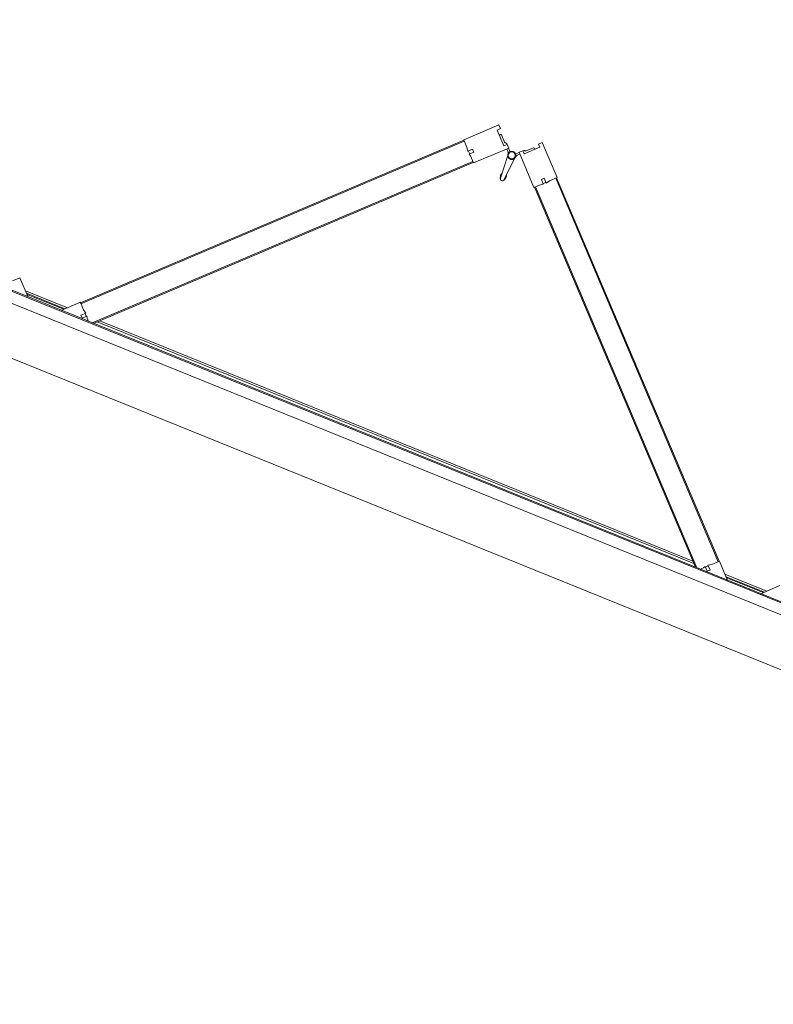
# Model space of a CAD drawing. Header units: millimetres. Extents: x 1512 to 2105, y 794 to 1149.
# Tile 40 of 256: x 1640.89 to 1642.39, y 861.97 to 863.93. Entities that reach past the tile are written whole.
import ezdxf

# ---------------------------------------------------------------- set-up
doc = ezdxf.new("R2010")
doc.units = ezdxf.units.MM
doc.layers.add('A-DOOR', color=31, linetype='Continuous', lineweight=9)

# ---------------------------------------------------------------- blocks, each defined once
blk = doc.blocks.new('5-panel_Bi-fold_external_door_10806 - Type 1-225860-همکف')
at = {"layer": 'A-DOOR'}
for p, q in [((-0.1205, 0.7449), (-0.1742, 0.6912)), ((-0.1148, 0.7393), (-0.1205, 0.7449)), ((-0.0274, 0.7449), (-0.033, 0.7393)), ((0.0264, 0.6912), (-0.0274, 0.7449)), ((-0.1198, 0.7343), (-0.1148, 0.7393)), ((-0.0957, 0.7103), (-0.1198, 0.7343)), ((-0.1103, 0.7284), (-0.112, 0.7266)), ((-0.1103, 0.7284), (-0.112, 0.7266)), ((-0.1103, 0.7284), (-0.112, 0.7266)), ((-0.097, 0.7173), (-0.1081, 0.7284)), ((-0.0281, 0.7343), (-0.0521, 0.7103)), ((-0.0397, 0.7284), (-0.0508, 0.7173)), ((-0.0358, 0.7266), (-0.0376, 0.7284)), ((-0.0358, 0.7266), (-0.0376, 0.7284)), ((-0.0358, 0.7266), (-0.0376, 0.7284)), ((-0.033, 0.7393), (-0.0281, 0.7343)), ((-0.1389, 0.6558), (-0.0851, 0.7096)), ((-0.0908, 0.7153), (-0.0957, 0.7103)), ((-0.0909, 0.7151), (-0.0924, 0.7165)), ((-0.0851, 0.7096), (-0.0908, 0.7153)), ((-0.0879, 0.7068), (-0.0837, 0.7025)), ((-0.0797, 0.7039), (-0.0853, 0.7094)), ((-0.0625, 0.7094), (-0.0681, 0.7039)), ((-0.0642, 0.7025), (-0.0599, 0.7068)), ((-0.0571, 0.7153), (-0.0627, 0.7096)), ((-0.0627, 0.7096), (-0.009, 0.6558)), ((-0.0521, 0.7103), (-0.0571, 0.7153)), ((-0.0554, 0.7165), (-0.0569, 0.7151)), ((-0.7598, 0.1042), (-0.1735, 0.6905)), ((-0.7584, 0.1027), (-0.1721, 0.6891)), ((-0.1742, 0.6912), (-0.1627, 0.6797)), ((-0.1735, 0.6905), (-0.1721, 0.6891)), ((-0.0812, 0.695), (-0.0779, 0.648)), ((-0.0699, 0.648), (-0.0666, 0.695)), ((-0.0674, 0.7031), (-0.0676, 0.7033)), ((-0.0674, 0.7031), (-0.0676, 0.7033)), ((-0.0674, 0.7031), (-0.0676, 0.7033)), ((-0.0674, 0.7031), (-0.0676, 0.7033)), ((-0.0674, 0.7031), (-0.0676, 0.7033)), ((-0.0674, 0.7031), (-0.0676, 0.7033)), ((-0.0674, 0.7031), (-0.0676, 0.7033)), ((-0.0674, 0.7031), (-0.0676, 0.7033)), ((-0.0674, 0.7031), (-0.0676, 0.7033)), ((0.0148, 0.6797), (0.0264, 0.6912)), ((0.0243, 0.6891), (0.0257, 0.6905)), ((0.0243, 0.6891), (0.6106, 0.1027)), ((0.0257, 0.6905), (0.612, 0.1042)), ((-0.1627, 0.6797), (-0.158, 0.6731)), ((-0.158, 0.6731), (-0.1507, 0.6804)), ((-0.1571, 0.6741), (-0.1528, 0.6698)), ((-0.1464, 0.6762), (-0.1536, 0.6691)), ((-0.1536, 0.6691), (-0.15, 0.667)), ((-0.1507, 0.6804), (-0.1464, 0.6762)), ((-0.15, 0.667), (-0.1389, 0.6558)), ((-0.009, 0.6558), (0.0022, 0.667)), ((-0.0014, 0.6762), (0.0029, 0.6804)), ((0.0057, 0.6691), (-0.0014, 0.6762)), ((0.0022, 0.667), (0.0057, 0.6691)), ((0.0029, 0.6804), (0.0102, 0.6731)), ((0.005, 0.6698), (0.0092, 0.6741)), ((0.0102, 0.6731), (0.0148, 0.6797)), ((-0.7235, 0.0755), (-0.141, 0.658)), ((-0.7207, 0.0755), (-0.1396, 0.6566)), ((-0.141, 0.658), (-0.1396, 0.6566)), ((-0.0796, 0.6523), (-0.0777, 0.647)), ((-0.0796, 0.6523), (-0.0779, 0.648)), ((-0.0777, 0.647), (-0.0796, 0.6523)), ((-0.0777, 0.647), (-0.0779, 0.648)), ((-0.0701, 0.647), (-0.0683, 0.6523)), ((-0.0683, 0.6523), (-0.0701, 0.647)), ((-0.0701, 0.647), (-0.07, 0.6474)), ((-0.0683, 0.6523), (-0.0699, 0.648)), ((-0.0083, 0.6566), (-0.0069, 0.658)), ((-0.0083, 0.6566), (0.5728, 0.0755)), ((-0.0069, 0.658), (0.5757, 0.0755)), ((-0.8905, 0.1049), (-0.902, 0.0933)), ((-0.861, 0.0755), (-0.8905, 0.1049)), ((-0.7605, 0.1049), (-0.7899, 0.0755)), ((-0.749, 0.0933), (-0.7605, 0.1049)), ((-0.7584, 0.1027), (-0.7598, 0.1042)), ((0.6127, 0.1049), (0.6012, 0.0933)), ((0.612, 0.1042), (0.6106, 0.1027)), ((0.6421, 0.0755), (0.6127, 0.1049)), ((0.7426, 0.1049), (0.7132, 0.0755)), ((-0.7803, 0.0851), (-0.8707, 0.0851)), ((-0.8667, 0.0811), (-0.7843, 0.0811)), ((-0.788, 0.0796), (-0.863, 0.0796)), ((-0.7498, 0.0814), (-0.7424, 0.0887)), ((-0.7455, 0.0771), (-0.7498, 0.0814)), ((-0.7424, 0.0887), (-0.749, 0.0933)), ((-0.7384, 0.0842), (-0.7455, 0.0771)), ((-0.7391, 0.0835), (-0.7434, 0.0877)), ((-0.7363, 0.0807), (-0.7384, 0.0842)), ((-0.7311, 0.0755), (-0.7363, 0.0807)), ((-0.715, 0.0811), (0.5672, 0.0811)), ((0.5632, 0.0851), (-0.711, 0.0851)), ((0.5885, 0.0807), (0.5833, 0.0755)), ((0.5906, 0.0842), (0.5885, 0.0807)), ((0.5977, 0.0771), (0.5906, 0.0842)), ((0.5956, 0.0877), (0.5913, 0.0835)), ((0.6012, 0.0933), (0.5946, 0.0887)), ((0.5946, 0.0887), (0.6019, 0.0814)), ((0.6019, 0.0814), (0.5977, 0.0771)), ((0.7228, 0.0851), (0.6325, 0.0851)), ((0.6365, 0.0811), (0.7188, 0.0811)), ((0.7152, 0.0796), (0.6402, 0.0796)), ((2.581, 0.0759), (-2.331, 0.0759)), ((2.581, 0.0737), (-2.331, 0.0737)), ((-2.331, 0.0516), (2.581, 0.0516)), ((-2.331, -0.05), (2.581, -0.05))]:
    blk.add_line(p, q, dxfattribs=at)
at = {"layer": 'A-DOOR', "flags": 128}
for points in [[(-0.0739, 0.7063), (-0.0742, 0.7063), (-0.0746, 0.7063), (-0.0749, 0.7063), (-0.0752, 0.7062), (-0.0755, 0.7062), (-0.0758, 0.7061), (-0.0761, 0.706), (-0.0764, 0.7059), (-0.0767, 0.7058), (-0.077, 0.7057), (-0.0773, 0.7056), (-0.0776, 0.7054), (-0.0779, 0.7053), (-0.0782, 0.7051), (-0.0784, 0.7049), (-0.0787, 0.7048), (-0.0789, 0.7046), (-0.0792, 0.7044), (-0.0794, 0.7041), (-0.0797, 0.7039), (-0.0799, 0.7037), (-0.0801, 0.7034), (-0.0803, 0.7032), (-0.0805, 0.7029), (-0.0806, 0.7027), (-0.0808, 0.7024), (-0.081, 0.7021), (-0.0811, 0.7018), (-0.0812, 0.7015), (-0.0814, 0.7012), (-0.0815, 0.7009), (-0.0816, 0.7006), (-0.0817, 0.7003), (-0.0817, 0.7), (-0.0818, 0.6997), (-0.0818, 0.6994), (-0.0819, 0.6991), (-0.0819, 0.6987), (-0.0819, 0.6984), (-0.0819, 0.6981), (-0.0819, 0.6978), (-0.0819, 0.6975), (-0.0818, 0.6972), (-0.0818, 0.6968), (-0.0817, 0.6965), (-0.0816, 0.6962), (-0.0815, 0.6959), (-0.0814, 0.6956), (-0.0813, 0.6953), (-0.0812, 0.695), (-0.0811, 0.6947), (-0.0809, 0.6944), (-0.0807, 0.6942), (-0.0806, 0.6939), (-0.0804, 0.6936), (-0.0802, 0.6934), (-0.08, 0.6931), (-0.0798, 0.6929), (-0.0796, 0.6927), (-0.0793, 0.6924), (-0.0791, 0.6922), (-0.0788, 0.692), (-0.0786, 0.6918), (-0.0783, 0.6917), (-0.078, 0.6915), (-0.0778, 0.6913), (-0.0775, 0.6912), (-0.0772, 0.691)], [(-0.0739, 0.7063), (-0.0742, 0.7063), (-0.0746, 0.7063), (-0.0749, 0.7063), (-0.0752, 0.7062), (-0.0755, 0.7062), (-0.0758, 0.7061), (-0.0761, 0.706), (-0.0764, 0.7059), (-0.0767, 0.7058), (-0.077, 0.7057), (-0.0773, 0.7056), (-0.0776, 0.7054), (-0.0779, 0.7053), (-0.0782, 0.7051), (-0.0784, 0.7049), (-0.0787, 0.7048), (-0.0789, 0.7046), (-0.0792, 0.7044), (-0.0794, 0.7041), (-0.0797, 0.7039), (-0.0799, 0.7037), (-0.0801, 0.7034), (-0.0803, 0.7032), (-0.0805, 0.7029), (-0.0806, 0.7027), (-0.0808, 0.7024), (-0.081, 0.7021), (-0.0811, 0.7018), (-0.0812, 0.7015), (-0.0814, 0.7012), (-0.0815, 0.7009), (-0.0816, 0.7006), (-0.0817, 0.7003), (-0.0817, 0.7), (-0.0818, 0.6997), (-0.0818, 0.6994), (-0.0819, 0.6991), (-0.0819, 0.6987), (-0.0819, 0.6984), (-0.0819, 0.6981), (-0.0819, 0.6978), (-0.0819, 0.6975), (-0.0818, 0.6972), (-0.0818, 0.6968), (-0.0817, 0.6965), (-0.0816, 0.6962), (-0.0815, 0.6959), (-0.0814, 0.6956), (-0.0813, 0.6953), (-0.0812, 0.695), (-0.0811, 0.6947), (-0.0809, 0.6944), (-0.0807, 0.6942), (-0.0806, 0.6939), (-0.0804, 0.6936), (-0.0802, 0.6934), (-0.08, 0.6931), (-0.0798, 0.6929), (-0.0796, 0.6927), (-0.0793, 0.6924), (-0.0791, 0.6922), (-0.0788, 0.692), (-0.0786, 0.6918), (-0.0783, 0.6917), (-0.078, 0.6915), (-0.0778, 0.6913), (-0.0775, 0.6912), (-0.0772, 0.691), (-0.0769, 0.6909), (-0.0766, 0.6908), (-0.0763, 0.6907), (-0.076, 0.6906), (-0.0757, 0.6905), (-0.0754, 0.6905), (-0.075, 0.6904), (-0.0747, 0.6904), (-0.0744, 0.6904), (-0.0741, 0.6903), (-0.0739, 0.6903)], [(-0.0739, 0.7063), (-0.0742, 0.7063), (-0.0746, 0.7063), (-0.0749, 0.7063), (-0.0752, 0.7062), (-0.0755, 0.7062), (-0.0758, 0.7061), (-0.0761, 0.706), (-0.0764, 0.7059), (-0.0767, 0.7058), (-0.077, 0.7057), (-0.0773, 0.7056), (-0.0776, 0.7054), (-0.0779, 0.7053), (-0.0782, 0.7051), (-0.0784, 0.7049), (-0.0787, 0.7048), (-0.0789, 0.7046), (-0.0792, 0.7044), (-0.0794, 0.7041), (-0.0797, 0.7039), (-0.0799, 0.7037), (-0.0801, 0.7034), (-0.0803, 0.7032), (-0.0805, 0.7029), (-0.0806, 0.7027), (-0.0808, 0.7024), (-0.081, 0.7021), (-0.0811, 0.7018), (-0.0812, 0.7015), (-0.0814, 0.7012), (-0.0815, 0.7009), (-0.0816, 0.7006), (-0.0817, 0.7003), (-0.0817, 0.7), (-0.0818, 0.6997), (-0.0818, 0.6994), (-0.0819, 0.6991), (-0.0819, 0.6987), (-0.0819, 0.6984), (-0.0819, 0.6981), (-0.0819, 0.6978), (-0.0819, 0.6975), (-0.0818, 0.6972), (-0.0818, 0.6968), (-0.0817, 0.6965), (-0.0816, 0.6962), (-0.0815, 0.6959), (-0.0814, 0.6956), (-0.0813, 0.6953), (-0.0812, 0.695), (-0.0811, 0.6947), (-0.0809, 0.6944), (-0.0807, 0.6942), (-0.0806, 0.6939), (-0.0804, 0.6936), (-0.0802, 0.6934), (-0.08, 0.6931), (-0.0798, 0.6929), (-0.0796, 0.6927), (-0.0793, 0.6924), (-0.0791, 0.6922), (-0.0788, 0.692), (-0.0786, 0.6918), (-0.0783, 0.6917), (-0.078, 0.6915), (-0.0778, 0.6913), (-0.0775, 0.6912), (-0.0772, 0.691)], [(-0.0739, 0.7063), (-0.0742, 0.7063), (-0.0746, 0.7063), (-0.0749, 0.7063), (-0.0752, 0.7062), (-0.0755, 0.7062), (-0.0758, 0.7061), (-0.0761, 0.706), (-0.0764, 0.7059), (-0.0767, 0.7058), (-0.077, 0.7057), (-0.0773, 0.7056), (-0.0776, 0.7054), (-0.0779, 0.7053), (-0.0782, 0.7051), (-0.0784, 0.7049), (-0.0787, 0.7048), (-0.0789, 0.7046), (-0.0792, 0.7044), (-0.0794, 0.7041), (-0.0797, 0.7039), (-0.0799, 0.7037), (-0.0801, 0.7034), (-0.0803, 0.7032), (-0.0805, 0.7029), (-0.0806, 0.7027), (-0.0808, 0.7024), (-0.081, 0.7021), (-0.0811, 0.7018), (-0.0812, 0.7015), (-0.0814, 0.7012), (-0.0815, 0.7009), (-0.0816, 0.7006), (-0.0817, 0.7003), (-0.0817, 0.7), (-0.0818, 0.6997), (-0.0818, 0.6994), (-0.0819, 0.6991), (-0.0819, 0.6987), (-0.0819, 0.6984), (-0.0819, 0.6981), (-0.0819, 0.6978), (-0.0819, 0.6975), (-0.0818, 0.6972), (-0.0818, 0.6968), (-0.0817, 0.6965), (-0.0816, 0.6962), (-0.0815, 0.6959), (-0.0814, 0.6956), (-0.0813, 0.6953), (-0.0812, 0.695), (-0.0811, 0.6947), (-0.0809, 0.6944), (-0.0807, 0.6942), (-0.0806, 0.6939), (-0.0804, 0.6936), (-0.0802, 0.6934), (-0.08, 0.6931), (-0.0798, 0.6929), (-0.0796, 0.6927), (-0.0793, 0.6924), (-0.0791, 0.6922), (-0.0788, 0.692), (-0.0786, 0.6918), (-0.0783, 0.6917), (-0.078, 0.6915), (-0.0778, 0.6913), (-0.0775, 0.6912), (-0.0772, 0.691)], [(-0.0739, 0.7063), (-0.0742, 0.7063), (-0.0746, 0.7063), (-0.0749, 0.7063), (-0.0752, 0.7062), (-0.0755, 0.7062), (-0.0758, 0.7061), (-0.0761, 0.706), (-0.0764, 0.7059), (-0.0767, 0.7058), (-0.077, 0.7057), (-0.0773, 0.7056), (-0.0776, 0.7054), (-0.0779, 0.7053), (-0.0782, 0.7051), (-0.0784, 0.7049), (-0.0787, 0.7048), (-0.0789, 0.7046), (-0.0792, 0.7044), (-0.0794, 0.7041), (-0.0797, 0.7039), (-0.0799, 0.7037), (-0.0801, 0.7034), (-0.0803, 0.7032), (-0.0805, 0.7029), (-0.0806, 0.7027), (-0.0808, 0.7024), (-0.081, 0.7021), (-0.0811, 0.7018), (-0.0812, 0.7015), (-0.0814, 0.7012), (-0.0815, 0.7009), (-0.0816, 0.7006), (-0.0817, 0.7003), (-0.0817, 0.7), (-0.0818, 0.6997), (-0.0818, 0.6994), (-0.0819, 0.6991), (-0.0819, 0.6987), (-0.0819, 0.6984), (-0.0819, 0.6981), (-0.0819, 0.6978), (-0.0819, 0.6975), (-0.0818, 0.6972), (-0.0818, 0.6968), (-0.0817, 0.6965), (-0.0816, 0.6962), (-0.0815, 0.6959), (-0.0814, 0.6956), (-0.0813, 0.6953), (-0.0812, 0.695), (-0.0811, 0.6947), (-0.0809, 0.6944), (-0.0807, 0.6942), (-0.0806, 0.6939), (-0.0804, 0.6936), (-0.0802, 0.6934), (-0.08, 0.6931), (-0.0798, 0.6929), (-0.0796, 0.6927), (-0.0793, 0.6924), (-0.0791, 0.6922), (-0.0788, 0.692), (-0.0786, 0.6918), (-0.0783, 0.6917), (-0.078, 0.6915), (-0.0778, 0.6913), (-0.0775, 0.6912), (-0.0772, 0.691)], [(-0.0742, 0.7063), (-0.0746, 0.7063), (-0.0749, 0.7063), (-0.0752, 0.7062), (-0.0755, 0.7062), (-0.0758, 0.7061), (-0.0761, 0.706), (-0.0764, 0.7059), (-0.0767, 0.7058), (-0.077, 0.7057), (-0.0773, 0.7056), (-0.0776, 0.7054), (-0.0779, 0.7053), (-0.0782, 0.7051), (-0.0784, 0.7049), (-0.0787, 0.7048), (-0.0789, 0.7046), (-0.0792, 0.7044), (-0.0794, 0.7041), (-0.0797, 0.7039), (-0.0799, 0.7037), (-0.0801, 0.7034), (-0.0803, 0.7032), (-0.0805, 0.7029)], [(-0.0742, 0.7063), (-0.0746, 0.7063), (-0.0749, 0.7063), (-0.0752, 0.7062), (-0.0755, 0.7062), (-0.0758, 0.7061), (-0.0761, 0.706), (-0.0764, 0.7059), (-0.0767, 0.7058), (-0.077, 0.7057), (-0.0773, 0.7056), (-0.0776, 0.7054), (-0.0779, 0.7053), (-0.0782, 0.7051), (-0.0784, 0.7049), (-0.0787, 0.7048), (-0.0789, 0.7046), (-0.0792, 0.7044), (-0.0794, 0.7041), (-0.0797, 0.7039), (-0.0799, 0.7037), (-0.0801, 0.7034), (-0.0803, 0.7032), (-0.0805, 0.7029)], [(-0.0742, 0.7063), (-0.0746, 0.7063), (-0.0749, 0.7063), (-0.0752, 0.7062), (-0.0755, 0.7062), (-0.0758, 0.7061), (-0.0761, 0.706), (-0.0764, 0.7059), (-0.0767, 0.7058), (-0.077, 0.7057), (-0.0773, 0.7056), (-0.0776, 0.7054), (-0.0779, 0.7053), (-0.0782, 0.7051), (-0.0784, 0.7049), (-0.0787, 0.7048), (-0.0789, 0.7046), (-0.0792, 0.7044), (-0.0794, 0.7041), (-0.0797, 0.7039), (-0.0799, 0.7037), (-0.0801, 0.7034), (-0.0803, 0.7032), (-0.0805, 0.7029)], [(-0.0742, 0.7063), (-0.0746, 0.7063), (-0.0749, 0.7063), (-0.0752, 0.7062), (-0.0755, 0.7062), (-0.0758, 0.7061), (-0.0761, 0.706), (-0.0764, 0.7059), (-0.0767, 0.7058), (-0.077, 0.7057), (-0.0773, 0.7056), (-0.0776, 0.7054), (-0.0779, 0.7053), (-0.0782, 0.7051), (-0.0784, 0.7049), (-0.0787, 0.7048), (-0.0789, 0.7046), (-0.0792, 0.7044), (-0.0794, 0.7041), (-0.0797, 0.7039), (-0.0799, 0.7037), (-0.0801, 0.7034), (-0.0803, 0.7032), (-0.0805, 0.7029)], [(-0.0742, 0.7063), (-0.0746, 0.7063), (-0.0749, 0.7063), (-0.0752, 0.7062), (-0.0755, 0.7062), (-0.0758, 0.7061), (-0.0761, 0.706), (-0.0764, 0.7059), (-0.0767, 0.7058), (-0.077, 0.7057), (-0.0773, 0.7056), (-0.0776, 0.7054), (-0.0779, 0.7053), (-0.0782, 0.7051), (-0.0784, 0.7049), (-0.0787, 0.7048), (-0.0789, 0.7046), (-0.0792, 0.7044), (-0.0794, 0.7041), (-0.0797, 0.7039), (-0.0799, 0.7037), (-0.0801, 0.7034), (-0.0803, 0.7032), (-0.0805, 0.7029)], [(-0.0742, 0.7063), (-0.0746, 0.7063), (-0.0749, 0.7063), (-0.0752, 0.7062), (-0.0755, 0.7062), (-0.0758, 0.7061), (-0.0761, 0.706), (-0.0764, 0.7059), (-0.0767, 0.7058), (-0.077, 0.7057), (-0.0773, 0.7056), (-0.0776, 0.7054), (-0.0779, 0.7053), (-0.0782, 0.7051), (-0.0784, 0.7049), (-0.0787, 0.7048), (-0.0789, 0.7046), (-0.0792, 0.7044), (-0.0794, 0.7041), (-0.0797, 0.7039), (-0.0799, 0.7037), (-0.0801, 0.7034), (-0.0803, 0.7032), (-0.0805, 0.7029)], [(-0.0742, 0.7063), (-0.0746, 0.7063), (-0.0749, 0.7063), (-0.0752, 0.7062), (-0.0755, 0.7062), (-0.0758, 0.7061), (-0.0761, 0.706), (-0.0764, 0.7059), (-0.0767, 0.7058), (-0.077, 0.7057), (-0.0773, 0.7056), (-0.0776, 0.7054), (-0.0779, 0.7053), (-0.0782, 0.7051), (-0.0784, 0.7049), (-0.0787, 0.7048), (-0.0789, 0.7046), (-0.0792, 0.7044), (-0.0794, 0.7041), (-0.0797, 0.7039), (-0.0799, 0.7037), (-0.0801, 0.7034), (-0.0803, 0.7032), (-0.0805, 0.7029)], [(-0.0742, 0.7063), (-0.0746, 0.7063), (-0.0749, 0.7063), (-0.0752, 0.7062), (-0.0755, 0.7062), (-0.0758, 0.7061), (-0.0761, 0.706), (-0.0764, 0.7059), (-0.0767, 0.7058), (-0.077, 0.7057), (-0.0773, 0.7056), (-0.0776, 0.7054), (-0.0779, 0.7053), (-0.0782, 0.7051), (-0.0784, 0.7049), (-0.0787, 0.7048), (-0.0789, 0.7046), (-0.0792, 0.7044), (-0.0794, 0.7041), (-0.0797, 0.7039), (-0.0799, 0.7037), (-0.0801, 0.7034), (-0.0803, 0.7032), (-0.0805, 0.7029)], [(-0.0742, 0.7063), (-0.0746, 0.7063), (-0.0749, 0.7063), (-0.0752, 0.7062), (-0.0755, 0.7062), (-0.0758, 0.7061), (-0.0761, 0.706), (-0.0764, 0.7059), (-0.0767, 0.7058), (-0.077, 0.7057), (-0.0773, 0.7056), (-0.0776, 0.7054), (-0.0779, 0.7053), (-0.0782, 0.7051), (-0.0784, 0.7049), (-0.0787, 0.7048), (-0.0789, 0.7046), (-0.0792, 0.7044), (-0.0794, 0.7041), (-0.0797, 0.7039), (-0.0799, 0.7037), (-0.0801, 0.7034), (-0.0803, 0.7032), (-0.0805, 0.7029)], [(-0.0681, 0.7038), (-0.0683, 0.704), (-0.0685, 0.7042), (-0.0688, 0.7045), (-0.069, 0.7047), (-0.0693, 0.7048), (-0.0695, 0.705), (-0.0698, 0.7052), (-0.0701, 0.7054), (-0.0704, 0.7055), (-0.0706, 0.7056), (-0.0709, 0.7058), (-0.0712, 0.7059), (-0.0715, 0.706), (-0.0718, 0.7061), (-0.0722, 0.7061), (-0.0725, 0.7062), (-0.0728, 0.7063), (-0.0731, 0.7063), (-0.0734, 0.7063), (-0.0737, 0.7063), (-0.0739, 0.7063)], [(-0.0739, 0.6903), (-0.0736, 0.6903), (-0.0733, 0.6904), (-0.073, 0.6904), (-0.0726, 0.6904), (-0.0723, 0.6905), (-0.072, 0.6906), (-0.0717, 0.6907), (-0.0714, 0.6907), (-0.0711, 0.6909), (-0.0708, 0.691), (-0.0705, 0.6911), (-0.0702, 0.6912), (-0.0699, 0.6914), (-0.0697, 0.6916), (-0.0694, 0.6917), (-0.0691, 0.6919), (-0.0689, 0.6921), (-0.0686, 0.6923), (-0.0684, 0.6925), (-0.0682, 0.6928), (-0.068, 0.693), (-0.0677, 0.6932), (-0.0676, 0.6935), (-0.0674, 0.6938), (-0.0672, 0.694), (-0.067, 0.6943), (-0.0669, 0.6946), (-0.0667, 0.6949), (-0.0666, 0.6951), (-0.0665, 0.6954), (-0.0663, 0.6957), (-0.0663, 0.696), (-0.0662, 0.6964), (-0.0661, 0.6967), (-0.066, 0.697), (-0.066, 0.6973), (-0.0659, 0.6976), (-0.0659, 0.6979), (-0.0659, 0.6983), (-0.0659, 0.6986), (-0.0659, 0.6989), (-0.066, 0.6992), (-0.066, 0.6995), (-0.0661, 0.6998), (-0.0661, 0.7002), (-0.0662, 0.7005), (-0.0663, 0.7008), (-0.0664, 0.7011), (-0.0665, 0.7014), (-0.0666, 0.7017), (-0.0668, 0.702), (-0.0669, 0.7022), (-0.0671, 0.7025), (-0.0673, 0.7028), (-0.0674, 0.7031), (-0.0676, 0.7033), (-0.0678, 0.7036), (-0.0681, 0.7038), (-0.0683, 0.704), (-0.0685, 0.7042), (-0.0688, 0.7045), (-0.069, 0.7047), (-0.0693, 0.7048), (-0.0695, 0.705), (-0.0698, 0.7052), (-0.0701, 0.7054), (-0.0704, 0.7055), (-0.0706, 0.7056), (-0.0709, 0.7058), (-0.0712, 0.7059), (-0.0715, 0.706), (-0.0718, 0.7061), (-0.0722, 0.7061), (-0.0725, 0.7062), (-0.0728, 0.7063), (-0.0731, 0.7063), (-0.0734, 0.7063), (-0.0737, 0.7063), (-0.0739, 0.7063)], [(-0.0681, 0.7038), (-0.0683, 0.704), (-0.0685, 0.7042), (-0.0688, 0.7045), (-0.069, 0.7047), (-0.0693, 0.7048), (-0.0695, 0.705), (-0.0698, 0.7052), (-0.0701, 0.7054), (-0.0704, 0.7055), (-0.0706, 0.7056), (-0.0709, 0.7058), (-0.0712, 0.7059), (-0.0715, 0.706), (-0.0718, 0.7061), (-0.0722, 0.7061), (-0.0725, 0.7062), (-0.0728, 0.7063), (-0.0731, 0.7063), (-0.0734, 0.7063), (-0.0737, 0.7063), (-0.0739, 0.7063)], [(-0.0681, 0.7038), (-0.0683, 0.704), (-0.0685, 0.7042), (-0.0688, 0.7045), (-0.069, 0.7047), (-0.0693, 0.7048), (-0.0695, 0.705), (-0.0698, 0.7052), (-0.0701, 0.7054), (-0.0704, 0.7055), (-0.0706, 0.7056), (-0.0709, 0.7058), (-0.0712, 0.7059), (-0.0715, 0.706), (-0.0718, 0.7061), (-0.0722, 0.7061), (-0.0725, 0.7062), (-0.0728, 0.7063), (-0.0731, 0.7063), (-0.0734, 0.7063), (-0.0737, 0.7063), (-0.0739, 0.7063)], [(-0.0681, 0.7038), (-0.0683, 0.704), (-0.0685, 0.7042), (-0.0688, 0.7045), (-0.069, 0.7047), (-0.0693, 0.7048), (-0.0695, 0.705), (-0.0698, 0.7052), (-0.0701, 0.7054), (-0.0704, 0.7055), (-0.0706, 0.7056), (-0.0709, 0.7058), (-0.0712, 0.7059), (-0.0715, 0.706), (-0.0718, 0.7061), (-0.0722, 0.7061), (-0.0725, 0.7062), (-0.0728, 0.7063), (-0.0731, 0.7063), (-0.0734, 0.7063), (-0.0737, 0.7063), (-0.0739, 0.7063)], [(-0.0709, 0.7058), (-0.0712, 0.7059), (-0.0715, 0.706), (-0.0718, 0.7061), (-0.0722, 0.7061), (-0.0725, 0.7062), (-0.0728, 0.7063), (-0.0731, 0.7063), (-0.0734, 0.7063)], [(-0.0709, 0.7058), (-0.0712, 0.7059), (-0.0715, 0.706), (-0.0718, 0.7061), (-0.0722, 0.7061), (-0.0725, 0.7062), (-0.0728, 0.7063), (-0.0731, 0.7063), (-0.0734, 0.7063)], [(-0.0709, 0.7058), (-0.0712, 0.7059), (-0.0715, 0.706), (-0.0718, 0.7061), (-0.0722, 0.7061), (-0.0725, 0.7062), (-0.0728, 0.7063), (-0.0731, 0.7063), (-0.0734, 0.7063)], [(-0.0709, 0.7058), (-0.0712, 0.7059), (-0.0715, 0.706), (-0.0718, 0.7061), (-0.0722, 0.7061), (-0.0725, 0.7062), (-0.0728, 0.7063), (-0.0731, 0.7063), (-0.0734, 0.7063)], [(-0.0709, 0.7058), (-0.0712, 0.7059), (-0.0715, 0.706), (-0.0718, 0.7061), (-0.0722, 0.7061), (-0.0725, 0.7062), (-0.0728, 0.7063), (-0.0731, 0.7063), (-0.0734, 0.7063)], [(-0.0709, 0.7058), (-0.0712, 0.7059), (-0.0715, 0.706), (-0.0718, 0.7061), (-0.0722, 0.7061), (-0.0725, 0.7062), (-0.0728, 0.7063), (-0.0731, 0.7063), (-0.0734, 0.7063)], [(-0.0709, 0.7058), (-0.0712, 0.7059), (-0.0715, 0.706), (-0.0718, 0.7061), (-0.0722, 0.7061), (-0.0725, 0.7062), (-0.0728, 0.7063), (-0.0731, 0.7063), (-0.0734, 0.7063)], [(-0.0709, 0.7058), (-0.0712, 0.7059), (-0.0715, 0.706), (-0.0718, 0.7061), (-0.0722, 0.7061), (-0.0725, 0.7062), (-0.0728, 0.7063), (-0.0731, 0.7063), (-0.0734, 0.7063)], [(-0.0709, 0.7058), (-0.0712, 0.7059), (-0.0715, 0.706), (-0.0718, 0.7061), (-0.0722, 0.7061), (-0.0725, 0.7062), (-0.0728, 0.7063), (-0.0731, 0.7063), (-0.0734, 0.7063)], [(-0.0808, 0.7024), (-0.081, 0.7021), (-0.0811, 0.7018), (-0.0812, 0.7015), (-0.0814, 0.7012), (-0.0815, 0.7009), (-0.0816, 0.7006), (-0.0817, 0.7003), (-0.0817, 0.7), (-0.0818, 0.6997), (-0.0818, 0.6994), (-0.0819, 0.6991), (-0.0819, 0.6987), (-0.0819, 0.6984), (-0.0819, 0.6981), (-0.0819, 0.6978), (-0.0819, 0.6975), (-0.0818, 0.6972), (-0.0818, 0.6968), (-0.0817, 0.6965), (-0.0816, 0.6962), (-0.0815, 0.6959), (-0.0814, 0.6956), (-0.0813, 0.6953)], [(-0.081, 0.7021), (-0.0811, 0.7018), (-0.0812, 0.7015), (-0.0814, 0.7012), (-0.0815, 0.7009), (-0.0816, 0.7006), (-0.0817, 0.7003), (-0.0817, 0.7), (-0.0818, 0.6997), (-0.0818, 0.6994), (-0.0819, 0.6991), (-0.0819, 0.6987), (-0.0819, 0.6984), (-0.0819, 0.6981), (-0.0819, 0.6978), (-0.0819, 0.6975), (-0.0818, 0.6972), (-0.0818, 0.6968), (-0.0817, 0.6965), (-0.0816, 0.6962), (-0.0815, 0.6959), (-0.0814, 0.6956), (-0.0813, 0.6953)], [(-0.081, 0.7021), (-0.0811, 0.7018), (-0.0812, 0.7015), (-0.0814, 0.7012), (-0.0815, 0.7009), (-0.0816, 0.7006), (-0.0817, 0.7003), (-0.0817, 0.7), (-0.0818, 0.6997), (-0.0818, 0.6994), (-0.0819, 0.6991), (-0.0819, 0.6987), (-0.0819, 0.6984), (-0.0819, 0.6981), (-0.0819, 0.6978), (-0.0819, 0.6975), (-0.0818, 0.6972), (-0.0818, 0.6968), (-0.0817, 0.6965), (-0.0816, 0.6962), (-0.0815, 0.6959), (-0.0814, 0.6956), (-0.0813, 0.6953)], [(-0.081, 0.7021), (-0.0811, 0.7018), (-0.0812, 0.7015), (-0.0814, 0.7012), (-0.0815, 0.7009), (-0.0816, 0.7006), (-0.0817, 0.7003), (-0.0817, 0.7), (-0.0818, 0.6997), (-0.0818, 0.6994), (-0.0819, 0.6991), (-0.0819, 0.6987), (-0.0819, 0.6984), (-0.0819, 0.6981), (-0.0819, 0.6978), (-0.0819, 0.6975), (-0.0818, 0.6972), (-0.0818, 0.6968), (-0.0817, 0.6965), (-0.0816, 0.6962), (-0.0815, 0.6959), (-0.0814, 0.6956), (-0.0813, 0.6953)], [(-0.081, 0.7021), (-0.0811, 0.7018), (-0.0812, 0.7015), (-0.0814, 0.7012), (-0.0815, 0.7009), (-0.0816, 0.7006), (-0.0817, 0.7003), (-0.0817, 0.7), (-0.0818, 0.6997), (-0.0818, 0.6994), (-0.0819, 0.6991), (-0.0819, 0.6987), (-0.0819, 0.6984), (-0.0819, 0.6981), (-0.0819, 0.6978), (-0.0819, 0.6975), (-0.0818, 0.6972), (-0.0818, 0.6968), (-0.0817, 0.6965), (-0.0816, 0.6962), (-0.0815, 0.6959), (-0.0814, 0.6956), (-0.0813, 0.6953)], [(-0.081, 0.7021), (-0.0811, 0.7018), (-0.0812, 0.7015), (-0.0814, 0.7012), (-0.0815, 0.7009), (-0.0816, 0.7006), (-0.0817, 0.7003), (-0.0817, 0.7), (-0.0818, 0.6997), (-0.0818, 0.6994), (-0.0819, 0.6991), (-0.0819, 0.6987), (-0.0819, 0.6984), (-0.0819, 0.6981), (-0.0819, 0.6978), (-0.0819, 0.6975), (-0.0818, 0.6972), (-0.0818, 0.6968), (-0.0817, 0.6965), (-0.0816, 0.6962), (-0.0815, 0.6959), (-0.0814, 0.6956), (-0.0813, 0.6953)], [(-0.081, 0.7021), (-0.0811, 0.7018), (-0.0812, 0.7015), (-0.0814, 0.7012), (-0.0815, 0.7009), (-0.0816, 0.7006), (-0.0817, 0.7003), (-0.0817, 0.7), (-0.0818, 0.6997), (-0.0818, 0.6994), (-0.0819, 0.6991), (-0.0819, 0.6987), (-0.0819, 0.6984), (-0.0819, 0.6981), (-0.0819, 0.6978), (-0.0819, 0.6975), (-0.0818, 0.6972), (-0.0818, 0.6968), (-0.0817, 0.6965), (-0.0816, 0.6962), (-0.0815, 0.6959), (-0.0814, 0.6956), (-0.0813, 0.6953)], [(-0.081, 0.7021), (-0.0811, 0.7018), (-0.0812, 0.7015), (-0.0814, 0.7012), (-0.0815, 0.7009), (-0.0816, 0.7006), (-0.0817, 0.7003), (-0.0817, 0.7), (-0.0818, 0.6997), (-0.0818, 0.6994), (-0.0819, 0.6991), (-0.0819, 0.6987), (-0.0819, 0.6984), (-0.0819, 0.6981), (-0.0819, 0.6978), (-0.0819, 0.6975), (-0.0818, 0.6972), (-0.0818, 0.6968), (-0.0817, 0.6965), (-0.0816, 0.6962), (-0.0815, 0.6959), (-0.0814, 0.6956), (-0.0813, 0.6953)], [(-0.081, 0.7021), (-0.0811, 0.7018), (-0.0812, 0.7015), (-0.0814, 0.7012), (-0.0815, 0.7009), (-0.0816, 0.7006), (-0.0817, 0.7003), (-0.0817, 0.7), (-0.0818, 0.6997), (-0.0818, 0.6994), (-0.0819, 0.6991), (-0.0819, 0.6987), (-0.0819, 0.6984), (-0.0819, 0.6981), (-0.0819, 0.6978), (-0.0819, 0.6975), (-0.0818, 0.6972), (-0.0818, 0.6968), (-0.0817, 0.6965), (-0.0816, 0.6962), (-0.0815, 0.6959), (-0.0814, 0.6956), (-0.0813, 0.6953)], [(-0.0769, 0.6909), (-0.0766, 0.6908), (-0.0763, 0.6907), (-0.076, 0.6906), (-0.0757, 0.6905), (-0.0754, 0.6905), (-0.075, 0.6904), (-0.0747, 0.6904), (-0.0744, 0.6904), (-0.0741, 0.6903), (-0.0739, 0.6903)], [(-0.0769, 0.6909), (-0.0766, 0.6908), (-0.0763, 0.6907), (-0.076, 0.6906), (-0.0757, 0.6905), (-0.0754, 0.6905), (-0.075, 0.6904), (-0.0747, 0.6904), (-0.0744, 0.6904), (-0.0741, 0.6903), (-0.0739, 0.6903)], [(-0.0769, 0.6909), (-0.0766, 0.6908), (-0.0763, 0.6907), (-0.076, 0.6906), (-0.0757, 0.6905), (-0.0754, 0.6905), (-0.075, 0.6904), (-0.0747, 0.6904), (-0.0744, 0.6904), (-0.0741, 0.6903), (-0.0739, 0.6903)], [(-0.0769, 0.6909), (-0.0766, 0.6908), (-0.0763, 0.6907), (-0.076, 0.6906), (-0.0757, 0.6905), (-0.0754, 0.6905), (-0.075, 0.6904), (-0.0747, 0.6904), (-0.0744, 0.6904), (-0.0741, 0.6903), (-0.0739, 0.6903)], [(-0.0739, 0.6903), (-0.0736, 0.6903), (-0.0733, 0.6904), (-0.073, 0.6904), (-0.0726, 0.6904), (-0.0723, 0.6905), (-0.072, 0.6906), (-0.0717, 0.6907), (-0.0714, 0.6907), (-0.0711, 0.6909), (-0.0708, 0.691), (-0.0705, 0.6911), (-0.0702, 0.6912), (-0.0699, 0.6914), (-0.0697, 0.6916), (-0.0694, 0.6917), (-0.0691, 0.6919), (-0.0689, 0.6921), (-0.0686, 0.6923), (-0.0684, 0.6925), (-0.0682, 0.6928), (-0.068, 0.693), (-0.0677, 0.6932), (-0.0676, 0.6935), (-0.0674, 0.6938), (-0.0672, 0.694), (-0.067, 0.6943), (-0.0669, 0.6946), (-0.0667, 0.6949), (-0.0666, 0.6951), (-0.0665, 0.6954), (-0.0663, 0.6957), (-0.0663, 0.696), (-0.0662, 0.6964), (-0.0661, 0.6967), (-0.066, 0.697), (-0.066, 0.6973), (-0.0659, 0.6976), (-0.0659, 0.6979), (-0.0659, 0.6983), (-0.0659, 0.6986), (-0.0659, 0.6989), (-0.066, 0.6992), (-0.066, 0.6995), (-0.0661, 0.6998), (-0.0661, 0.7002), (-0.0662, 0.7005), (-0.0663, 0.7008), (-0.0664, 0.7011), (-0.0665, 0.7014), (-0.0666, 0.7017), (-0.0668, 0.702), (-0.0669, 0.7022), (-0.0671, 0.7025), (-0.0673, 0.7028), (-0.0674, 0.7031), (-0.0676, 0.7033)], [(-0.0739, 0.6903), (-0.0736, 0.6903), (-0.0733, 0.6904), (-0.073, 0.6904), (-0.0726, 0.6904), (-0.0723, 0.6905), (-0.072, 0.6906), (-0.0717, 0.6907), (-0.0714, 0.6907), (-0.0711, 0.6909), (-0.0708, 0.691), (-0.0705, 0.6911), (-0.0702, 0.6912), (-0.0699, 0.6914), (-0.0697, 0.6916), (-0.0694, 0.6917), (-0.0691, 0.6919), (-0.0689, 0.6921), (-0.0686, 0.6923), (-0.0684, 0.6925), (-0.0682, 0.6928), (-0.068, 0.693), (-0.0677, 0.6932), (-0.0676, 0.6935), (-0.0674, 0.6938), (-0.0672, 0.694), (-0.067, 0.6943), (-0.0669, 0.6946), (-0.0667, 0.6949), (-0.0666, 0.6951), (-0.0665, 0.6954), (-0.0663, 0.6957), (-0.0663, 0.696), (-0.0662, 0.6964), (-0.0661, 0.6967), (-0.066, 0.697), (-0.066, 0.6973), (-0.0659, 0.6976), (-0.0659, 0.6979), (-0.0659, 0.6983), (-0.0659, 0.6986), (-0.0659, 0.6989), (-0.066, 0.6992), (-0.066, 0.6995), (-0.0661, 0.6998), (-0.0661, 0.7002), (-0.0662, 0.7005), (-0.0663, 0.7008), (-0.0664, 0.7011), (-0.0665, 0.7014), (-0.0666, 0.7017), (-0.0668, 0.702), (-0.0669, 0.7022), (-0.0671, 0.7025), (-0.0673, 0.7028), (-0.0674, 0.7031), (-0.0676, 0.7033)], [(-0.0739, 0.6903), (-0.0736, 0.6903), (-0.0733, 0.6904), (-0.073, 0.6904), (-0.0726, 0.6904), (-0.0723, 0.6905), (-0.072, 0.6906), (-0.0717, 0.6907), (-0.0714, 0.6907), (-0.0711, 0.6909), (-0.0708, 0.691), (-0.0705, 0.6911), (-0.0702, 0.6912), (-0.0699, 0.6914), (-0.0697, 0.6916), (-0.0694, 0.6917), (-0.0691, 0.6919), (-0.0689, 0.6921), (-0.0686, 0.6923), (-0.0684, 0.6925), (-0.0682, 0.6928), (-0.068, 0.693), (-0.0677, 0.6932), (-0.0676, 0.6935), (-0.0674, 0.6938), (-0.0672, 0.694), (-0.067, 0.6943), (-0.0669, 0.6946), (-0.0667, 0.6949), (-0.0666, 0.6951), (-0.0665, 0.6954), (-0.0663, 0.6957), (-0.0663, 0.696), (-0.0662, 0.6964), (-0.0661, 0.6967), (-0.066, 0.697), (-0.066, 0.6973), (-0.0659, 0.6976), (-0.0659, 0.6979), (-0.0659, 0.6983), (-0.0659, 0.6986), (-0.0659, 0.6989), (-0.066, 0.6992), (-0.066, 0.6995), (-0.0661, 0.6998), (-0.0661, 0.7002), (-0.0662, 0.7005), (-0.0663, 0.7008), (-0.0664, 0.7011), (-0.0665, 0.7014), (-0.0666, 0.7017), (-0.0668, 0.702), (-0.0669, 0.7022), (-0.0671, 0.7025), (-0.0673, 0.7028), (-0.0674, 0.7031), (-0.0676, 0.7033)], [(-0.0739, 0.6903), (-0.0736, 0.6903), (-0.0733, 0.6904), (-0.073, 0.6904), (-0.0726, 0.6904), (-0.0723, 0.6905), (-0.072, 0.6906), (-0.0717, 0.6907), (-0.0714, 0.6907), (-0.0711, 0.6909), (-0.0708, 0.691), (-0.0705, 0.6911), (-0.0702, 0.6912), (-0.0699, 0.6914), (-0.0697, 0.6916), (-0.0694, 0.6917), (-0.0691, 0.6919), (-0.0689, 0.6921), (-0.0686, 0.6923), (-0.0684, 0.6925), (-0.0682, 0.6928), (-0.068, 0.693), (-0.0677, 0.6932), (-0.0676, 0.6935), (-0.0674, 0.6938), (-0.0672, 0.694), (-0.067, 0.6943), (-0.0669, 0.6946), (-0.0667, 0.6949), (-0.0666, 0.6951), (-0.0665, 0.6954), (-0.0663, 0.6957), (-0.0663, 0.696), (-0.0662, 0.6964), (-0.0661, 0.6967), (-0.066, 0.697), (-0.066, 0.6973), (-0.0659, 0.6976), (-0.0659, 0.6979), (-0.0659, 0.6983), (-0.0659, 0.6986), (-0.0659, 0.6989), (-0.066, 0.6992), (-0.066, 0.6995), (-0.0661, 0.6998), (-0.0661, 0.7002), (-0.0662, 0.7005), (-0.0663, 0.7008), (-0.0664, 0.7011), (-0.0665, 0.7014), (-0.0666, 0.7017), (-0.0668, 0.702), (-0.0669, 0.7022), (-0.0671, 0.7025), (-0.0673, 0.7028), (-0.0674, 0.7031), (-0.0676, 0.7033)], [(-0.0681, 0.7038), (-0.0683, 0.704), (-0.0685, 0.7042), (-0.0688, 0.7045), (-0.069, 0.7047), (-0.0693, 0.7048), (-0.0695, 0.705), (-0.0698, 0.7052), (-0.0701, 0.7054), (-0.0704, 0.7055), (-0.0706, 0.7056)], [(-0.0681, 0.7038), (-0.0683, 0.704), (-0.0685, 0.7042), (-0.0688, 0.7045), (-0.069, 0.7047), (-0.0693, 0.7048), (-0.0695, 0.705), (-0.0698, 0.7052), (-0.0701, 0.7054), (-0.0704, 0.7055), (-0.0706, 0.7056)], [(-0.0681, 0.7038), (-0.0683, 0.704), (-0.0685, 0.7042), (-0.0688, 0.7045), (-0.069, 0.7047), (-0.0693, 0.7048), (-0.0695, 0.705), (-0.0698, 0.7052), (-0.0701, 0.7054), (-0.0704, 0.7055), (-0.0706, 0.7056)], [(-0.0681, 0.7038), (-0.0683, 0.704), (-0.0685, 0.7042), (-0.0688, 0.7045), (-0.069, 0.7047), (-0.0693, 0.7048), (-0.0695, 0.705), (-0.0698, 0.7052), (-0.0701, 0.7054), (-0.0704, 0.7055), (-0.0706, 0.7056)], [(-0.0681, 0.7038), (-0.0683, 0.704), (-0.0685, 0.7042), (-0.0688, 0.7045), (-0.069, 0.7047), (-0.0693, 0.7048), (-0.0695, 0.705), (-0.0698, 0.7052), (-0.0701, 0.7054), (-0.0704, 0.7055), (-0.0706, 0.7056)], [(-0.0681, 0.7038), (-0.0683, 0.704), (-0.0685, 0.7042), (-0.0688, 0.7045), (-0.069, 0.7047), (-0.0693, 0.7048), (-0.0695, 0.705), (-0.0698, 0.7052), (-0.0701, 0.7054), (-0.0704, 0.7055), (-0.0706, 0.7056)], [(-0.0681, 0.7038), (-0.0683, 0.704), (-0.0685, 0.7042), (-0.0688, 0.7045), (-0.069, 0.7047), (-0.0693, 0.7048), (-0.0695, 0.705), (-0.0698, 0.7052), (-0.0701, 0.7054), (-0.0704, 0.7055), (-0.0706, 0.7056)], [(-0.0681, 0.7038), (-0.0683, 0.704), (-0.0685, 0.7042), (-0.0688, 0.7045), (-0.069, 0.7047), (-0.0693, 0.7048), (-0.0695, 0.705), (-0.0698, 0.7052), (-0.0701, 0.7054), (-0.0704, 0.7055), (-0.0706, 0.7056)], [(-0.0681, 0.7038), (-0.0683, 0.704), (-0.0685, 0.7042), (-0.0688, 0.7045), (-0.069, 0.7047), (-0.0693, 0.7048), (-0.0695, 0.705), (-0.0698, 0.7052), (-0.0701, 0.7054), (-0.0704, 0.7055), (-0.0706, 0.7056)], [(-0.0665, 0.6954), (-0.0663, 0.6957), (-0.0663, 0.696), (-0.0662, 0.6964), (-0.0661, 0.6967), (-0.066, 0.697), (-0.066, 0.6973), (-0.0659, 0.6976), (-0.0659, 0.6979), (-0.0659, 0.6983), (-0.0659, 0.6986), (-0.0659, 0.6989), (-0.066, 0.6992), (-0.066, 0.6995), (-0.0661, 0.6998), (-0.0661, 0.7002), (-0.0662, 0.7005), (-0.0663, 0.7008), (-0.0664, 0.7011), (-0.0665, 0.7014), (-0.0666, 0.7017), (-0.0668, 0.702), (-0.0669, 0.7022)], [(-0.0665, 0.6954), (-0.0663, 0.6957), (-0.0663, 0.696), (-0.0662, 0.6964), (-0.0661, 0.6967), (-0.066, 0.697), (-0.066, 0.6973), (-0.0659, 0.6976), (-0.0659, 0.6979), (-0.0659, 0.6983), (-0.0659, 0.6986), (-0.0659, 0.6989), (-0.066, 0.6992), (-0.066, 0.6995), (-0.0661, 0.6998), (-0.0661, 0.7002), (-0.0662, 0.7005), (-0.0663, 0.7008), (-0.0664, 0.7011), (-0.0665, 0.7014), (-0.0666, 0.7017), (-0.0668, 0.702)], [(-0.0665, 0.6954), (-0.0663, 0.6957), (-0.0663, 0.696), (-0.0662, 0.6964), (-0.0661, 0.6967), (-0.066, 0.697), (-0.066, 0.6973), (-0.0659, 0.6976), (-0.0659, 0.6979), (-0.0659, 0.6983), (-0.0659, 0.6986), (-0.0659, 0.6989), (-0.066, 0.6992), (-0.066, 0.6995), (-0.0661, 0.6998), (-0.0661, 0.7002), (-0.0662, 0.7005), (-0.0663, 0.7008), (-0.0664, 0.7011), (-0.0665, 0.7014), (-0.0666, 0.7017), (-0.0668, 0.702)], [(-0.0665, 0.6954), (-0.0663, 0.6957), (-0.0663, 0.696), (-0.0662, 0.6964), (-0.0661, 0.6967), (-0.066, 0.697), (-0.066, 0.6973), (-0.0659, 0.6976), (-0.0659, 0.6979), (-0.0659, 0.6983), (-0.0659, 0.6986), (-0.0659, 0.6989), (-0.066, 0.6992), (-0.066, 0.6995), (-0.0661, 0.6998), (-0.0661, 0.7002), (-0.0662, 0.7005), (-0.0663, 0.7008), (-0.0664, 0.7011), (-0.0665, 0.7014), (-0.0666, 0.7017), (-0.0668, 0.702)], [(-0.0665, 0.6954), (-0.0663, 0.6957), (-0.0663, 0.696), (-0.0662, 0.6964), (-0.0661, 0.6967), (-0.066, 0.697), (-0.066, 0.6973), (-0.0659, 0.6976), (-0.0659, 0.6979), (-0.0659, 0.6983), (-0.0659, 0.6986), (-0.0659, 0.6989), (-0.066, 0.6992), (-0.066, 0.6995), (-0.0661, 0.6998), (-0.0661, 0.7002), (-0.0662, 0.7005), (-0.0663, 0.7008), (-0.0664, 0.7011), (-0.0665, 0.7014), (-0.0666, 0.7017), (-0.0668, 0.702)], [(-0.0665, 0.6954), (-0.0663, 0.6957), (-0.0663, 0.696), (-0.0662, 0.6964), (-0.0661, 0.6967), (-0.066, 0.697), (-0.066, 0.6973), (-0.0659, 0.6976), (-0.0659, 0.6979), (-0.0659, 0.6983), (-0.0659, 0.6986), (-0.0659, 0.6989), (-0.066, 0.6992), (-0.066, 0.6995), (-0.0661, 0.6998), (-0.0661, 0.7002), (-0.0662, 0.7005), (-0.0663, 0.7008), (-0.0664, 0.7011), (-0.0665, 0.7014), (-0.0666, 0.7017), (-0.0668, 0.702)], [(-0.0665, 0.6954), (-0.0663, 0.6957), (-0.0663, 0.696), (-0.0662, 0.6964), (-0.0661, 0.6967), (-0.066, 0.697), (-0.066, 0.6973), (-0.0659, 0.6976), (-0.0659, 0.6979), (-0.0659, 0.6983), (-0.0659, 0.6986), (-0.0659, 0.6989), (-0.066, 0.6992), (-0.066, 0.6995), (-0.0661, 0.6998), (-0.0661, 0.7002), (-0.0662, 0.7005), (-0.0663, 0.7008), (-0.0664, 0.7011), (-0.0665, 0.7014), (-0.0666, 0.7017), (-0.0668, 0.702)], [(-0.0665, 0.6954), (-0.0663, 0.6957), (-0.0663, 0.696), (-0.0662, 0.6964), (-0.0661, 0.6967), (-0.066, 0.697), (-0.066, 0.6973), (-0.0659, 0.6976), (-0.0659, 0.6979), (-0.0659, 0.6983), (-0.0659, 0.6986), (-0.0659, 0.6989), (-0.066, 0.6992), (-0.066, 0.6995), (-0.0661, 0.6998), (-0.0661, 0.7002), (-0.0662, 0.7005), (-0.0663, 0.7008), (-0.0664, 0.7011), (-0.0665, 0.7014), (-0.0666, 0.7017), (-0.0668, 0.702)], [(-0.0665, 0.6954), (-0.0663, 0.6957), (-0.0663, 0.696), (-0.0662, 0.6964), (-0.0661, 0.6967), (-0.066, 0.697), (-0.066, 0.6973), (-0.0659, 0.6976), (-0.0659, 0.6979), (-0.0659, 0.6983), (-0.0659, 0.6986), (-0.0659, 0.6989), (-0.066, 0.6992), (-0.066, 0.6995), (-0.0661, 0.6998), (-0.0661, 0.7002), (-0.0662, 0.7005), (-0.0663, 0.7008), (-0.0664, 0.7011), (-0.0665, 0.7014), (-0.0666, 0.7017), (-0.0668, 0.702)]]:
    blk.add_lwpolyline(points, dxfattribs=at)
at = {"layer": 'A-DOOR'}
for centre, radius, start, end in [((-0.1092, 0.7273), 0.0015, 45, 135), ((-0.1092, 0.7273), 0.0015, 45, 135), ((-0.1092, 0.7273), 0.0015, 45, 135), ((-0.0386, 0.7273), 0.0015, 45, 135), ((-0.0386, 0.7273), 0.0015, 45, 135), ((-0.0386, 0.7273), 0.0015, 45, 135), ((-0.0956, 0.7187), 0.002, 225, 296.79), ((-0.0956, 0.7187), 0.002, 225, 268.074), ((-0.0956, 0.7187), 0.002, 225, 268.074), ((-0.0957, 0.7117), 0.001, 240, 285), ((-0.0957, 0.7117), 0.001, 240, 285), ((-0.0957, 0.7117), 0.001, 240, 285), ((-0.0938, 0.7151), 0.002, 45, 116.79), ((-0.0739, 0.6983), 0.00801, 73.9595, 106.0405), ((-0.0739, 0.6983), 0.008, 90, 105.2946), ((-0.0739, 0.6983), 0.008, 74.7054, 90), ((-0.054, 0.7151), 0.002, 63.21, 135), ((-0.054, 0.7151), 0.002, 91.926, 135), ((-0.054, 0.7151), 0.002, 91.926, 135), ((-0.0522, 0.7187), 0.002, 243.21, 315), ((-0.0522, 0.7187), 0.002, 243.21, 300.642), ((-0.0522, 0.7187), 0.002, 243.21, 300.642), ((-0.0521, 0.7117), 0.001, 255, 300), ((-0.0521, 0.7117), 0.001, 255, 300), ((-0.0521, 0.7117), 0.001, 255, 300), ((-0.0879, 0.6982), 0.00601, 0.5847, 45), ((-0.0879, 0.6982), 0.00601, 0.5847, 45), ((-0.0879, 0.6982), 0.00601, 0.5847, 45), ((-0.0739, 0.6983), 0.00801, 117.8469, 204.3781), ((-0.0739, 0.6983), 0.008, 118.4089, 241.5911), ((-0.0739, 0.6984), 0.00801, 136.7908, 180.5847), ((-0.0739, 0.6984), 0.00801, 136.7908, 180.5847), ((-0.0739, 0.6984), 0.00801, 136.7908, 180.5847), ((-0.0739, 0.6983), 0.008, 150, 167.5738), ((-0.0739, 0.6983), 0.007, 90, 270), ((-0.0739, 0.6983), 0.007, 150, 210), ((-0.0739, 0.6983), 0.007, 150, 210), ((-0.0739, 0.6983), 0.007, 150, 210), ((-0.0739, 0.6983), 0.007, 150, 210), ((-0.0739, 0.6983), 0.008, 254.7054, 270), ((-0.0739, 0.6983), 0.007, 270, 90), ((-0.0739, 0.6983), 0.008, 270, 285.2946), ((-0.0739, 0.6983), 0.00801, 335.6219, 62.1531), ((-0.0739, 0.6983), 0.008, 298.4089, 61.5911), ((-0.0739, 0.6984), 0.00801, 359.4153, 43.2092), ((-0.0739, 0.6984), 0.00801, 359.4153, 43.2092), ((-0.0739, 0.6984), 0.00801, 359.4153, 43.2092), ((-0.0739, 0.6983), 0.007, 330, 30), ((-0.0739, 0.6983), 0.007, 330, 30), ((-0.0739, 0.6983), 0.007, 330, 30), ((-0.0739, 0.6983), 0.007, 330, 30), ((-0.0739, 0.6983), 0.008, 12.4262, 30), ((-0.0599, 0.6982), 0.00601, 135, 179.4153), ((-0.0599, 0.6982), 0.00601, 135, 179.4153), ((-0.0599, 0.6982), 0.00601, 135, 179.4153), ((-0.0739, 0.6543), 0.00601, 141.4622, 199.4712), ((-0.0739, 0.6543), 0.00601, 141.4622, 199.4712), ((-0.0739, 0.6483), 0.004, 184.014, 355.986), ((-0.0739, 0.6483), 0.004, 199.4712, 340.5288), ((-0.0739, 0.6483), 0.004, 199.4712, 340.5288), ((-0.0739, 0.6543), 0.00601, 340.5288, 38.5378), ((-0.0739, 0.6543), 0.00601, 340.5288, 38.5378)]:
    blk.add_arc(centre, radius, start, end, dxfattribs=at)
for points in [[(-0.8648, 0.0792), (-0.8645, 0.0794), (-0.8639, 0.0795), (-0.8633, 0.0796), (-0.863, 0.0796)], [(-0.788, 0.0796), (-0.7877, 0.0796), (-0.7871, 0.0795), (-0.7865, 0.0794), (-0.7862, 0.0792)], [(0.6383, 0.0792), (0.6386, 0.0794), (0.6392, 0.0795), (0.6399, 0.0796), (0.6402, 0.0796)], [(0.7152, 0.0796), (0.7155, 0.0796), (0.7161, 0.0795), (0.7167, 0.0794), (0.717, 0.0792)]]:
    blk.add_open_spline(points, degree=3, dxfattribs=at)

msp = doc.modelspace()

# ---------------------------------------------------------------- block references
at = {"layer": 'A-DOOR', "rotation": 337.9545470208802}
msp.add_blockref('5-panel_Bi-fold_external_door_10806 - Type 1-225860-همکف', (1641.6795, 862.9849), dxfattribs=at)

doc.saveas('drawing.dxf')
